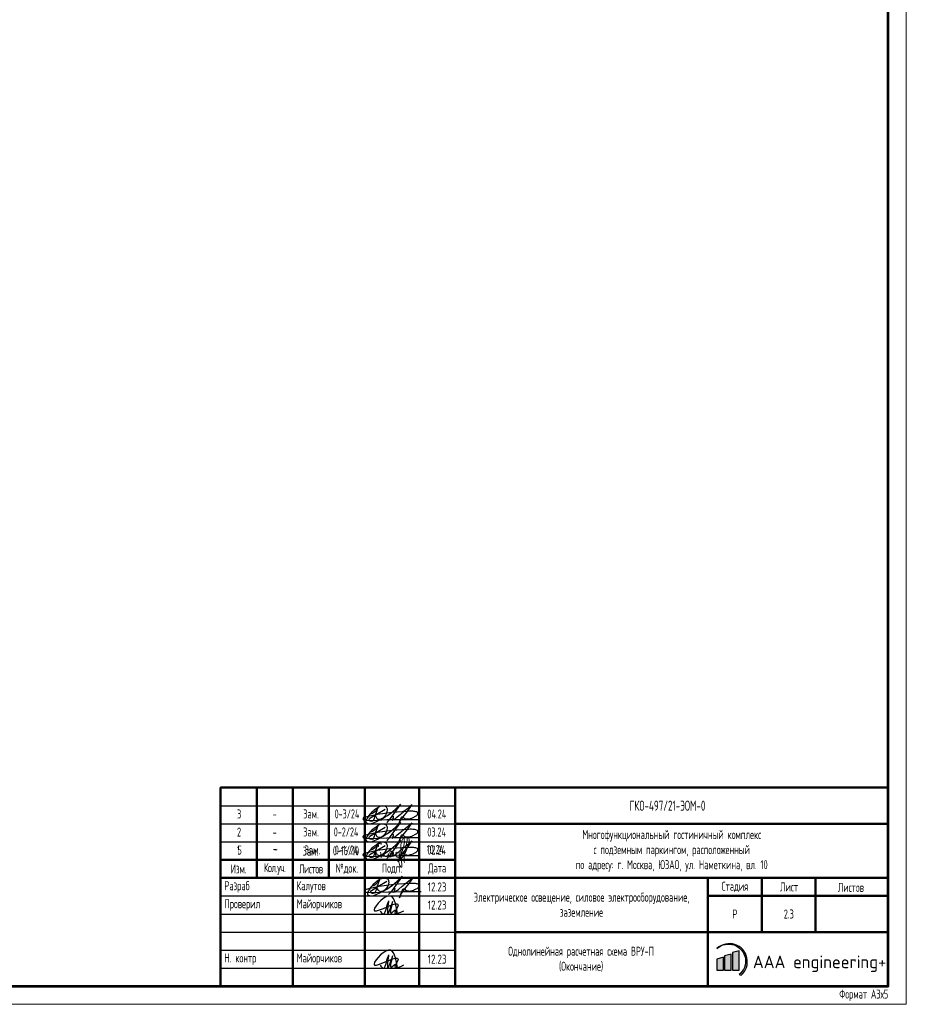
# Model space of a CAD drawing. Header units: millimetres. Extents: x -101899 to 582947, y -77476 to 345289.
# Tile 99 of 100: x 399930 to 424497, y 109348 to 136614. Entities that reach past the tile are written whole.
import ezdxf

# ---------------------------------------------------------------- set-up
doc = ezdxf.new("R2010")
doc.units = ezdxf.units.MM
for name, color, linetype, lineweight in [('_ЭОМ_Текст', 7, 'Continuous', 20), ('текст', 7, 'Continuous', 20), ('ФОРМАТ', 7, 'Continuous', 18)]:
    doc.layers.add(name, color=color, linetype=linetype, lineweight=lineweight)
doc.layers.add('A-____-NOTE-TEXT', color=5, linetype='Continuous', lineweight=5, true_color=0x0000ff)
doc.layers.add('pecat', color=7, linetype='Continuous')
doc.styles.add('$_Electrical_gost', font='cs_gost2304.shx', dxfattribs={"width": 0.8})
doc.styles.add('ЕСКД', font='cs_gost2304.shx', dxfattribs={"oblique": 15, "height": 2.5})
doc.styles.add('ЭН', font='GOST_Common.ttf')

# ---------------------------------------------------------------- blocks, each defined once
blk = doc.blocks.new('А.Майорчиков')
at = {"layer": 'pecat', "color": 0, "linetype": 'ByBlock', "lineweight": -2}
for points in [[(9.15, 0.19), (6.53, 5.2), (2.48, 0.9), (9.34, 2.54), (8.41, 0.28), (10.98, 0.93)], [(4.13, 0.87), (4.88, 0.03), (6.46, 3.37), (6.66, 3.84)], [(7.72, 3.61), (6.35, 0.21), (6.57, 3.01), (6.66, 3.84)], [(7.72, 3.61), (7.56, 0.35), (8.6, 1.07), (9.07, 0.08), (9.15, 0.19)]]:
    blk.add_spline(points, degree=3, dxfattribs=at)
blk = doc.blocks.new('Штамп 3')
at = {"true_color": 0x504d51}
h = blk.add_hatch(color=251, dxfattribs=at)
h.dxf.hatch_style = 1
h.paths.add_polyline_path([(137.54, 10.47, -1.033512), (143.66, 3.22), (144.25, 3.04, 1.014927)])
at = {"true_color": 0x4b2401}
h = blk.add_hatch(color=38, dxfattribs=at)
h.dxf.hatch_style = 1
h.paths.add_polyline_path([(141.51, 8.85), (139.66, 8.38), (139.66, 4.41), (141.51, 4.41)])
at = {"true_color": 0x139b48}
h = blk.add_hatch(color=114, dxfattribs=at)
h.dxf.hatch_style = 1
h.paths.add_polyline_path([(143.68, 9.85), (141.83, 9.38), (141.83, 4.41), (143.68, 4.41)])
at = {"true_color": 0x504d51}
h = blk.add_hatch(color=251, dxfattribs=at)
h.dxf.hatch_style = 1
h.paths.add_polyline_path([(139.35, 8.01), (137.5, 7.53), (137.5, 4.41), (139.35, 4.41)])
at = {"linetype": 'ByBlock', "lineweight": 25}
blk.add_line((135, 0), (135, 0), dxfattribs=at)
at = {"color": 5, "ltscale": 100}
for points in [[(43.28, 27.38, 0.103904), (43.61, 26.69, 0.235071), (44.38, 26.28, 0.161521), (45.57, 26.81, 0.128808), (46.54, 27.99, 0.085182), (46.66, 28.82, 0.175378), (46.38, 29.61, 0.191596), (45.16, 29.94, 0.119018), (43.97, 29.48, 0.027118), (42.7, 28.54, 0.092445), (41.23, 26.84, 0.062634), (40.74, 25.89, 0.335684), (40.97, 25.21, 0.174698), (42.44, 25.15), (44.15, 25.89, 0.034647), (46.69, 27.31), (47.64, 28), (48.92, 29.08), (50.31, 30.49), (47.42, 26.46), (46.54, 25.39), (48.03, 27.11, -0.763325), (48.26, 27.01, -0.065177), (48.21, 26.72), (48.01, 26.02, 0.052351), (49.3, 26.83), (50.32, 27.69, 0.026697), (51.22, 28.47), (52.49, 29.48), (53.41, 30.32), (52.14, 28.45), (50.92, 26.96), (50.06, 25.73), (49.59, 24.51), (50.42, 26.7, -0.553862), (51.03, 26.84, 0.092612), (51.49, 26.49, 0.087518), (52.39, 26.36, 0.069253), (53.77, 26.75), (54.45, 27.11, 0.092964), (55.08, 27.61, 0.484334), (54.76, 28.29, 0.050486), (53.71, 28.47, 0.039715), (52.14, 28.45), (49.26, 28.25), (47.98, 28.16), (43.93, 27.58), (40.97, 26.99), (40.04, 26.73, 0.32462), (39.87, 26.35, 0.275801), (40.35, 26.05), (42.4, 25.92), (46.49, 26.17), (48.37, 26.19), (50.82, 26.22), (52.6, 26.25), (55.53, 26.2)], [(41.88, 27.72, 0.186939), (44.01, 29.4, 0.016559), (42.83, 26.04, -0.458633), (41.69, 25.89, -0.463695), (41.8, 26.56), (43.59, 27.58), (46.05, 29.06)]]:
    blk.add_lwpolyline(points, format="xyb", dxfattribs=at)
at = {"color": 251, "true_color": 0x504d51}
blk.add_lwpolyline([(137.54, 10.47, -1.033512), (143.66, 3.22), (144.25, 3.04, 1.014927), (137.54, 10.47)], format="xyb", dxfattribs=at)
at = {"color": 38, "true_color": 0x4b2401}
blk.add_lwpolyline([(139.66, 4.41), (141.51, 4.41), (141.51, 8.85), (139.66, 8.38)], close=True, dxfattribs=at)
at = {"color": 114, "true_color": 0x139b48}
blk.add_lwpolyline([(141.83, 4.41), (143.68, 4.41), (143.68, 9.85), (141.83, 9.38)], close=True, dxfattribs=at)
at = {"color": 251, "true_color": 0x504d51}
blk.add_lwpolyline([(137.5, 4.41), (139.35, 4.41), (139.35, 8.01), (137.5, 7.53)], close=True, dxfattribs=at)
at = {"layer": 'A-____-NOTE-TEXT'}
for points, knots in [([(48.75, 37.09), (48.7, 37.05), (48.57, 36.95), (48.63, 36.52), (48.59, 36.03), (49.14, 35.51), (49.57, 35.95), (49.51, 36.46), (49.47, 37.89), (49.46, 36.19), (49.63, 35.67), (49.68, 35.38), (49.27, 35.28), (50.23, 36.8), (50.37, 37.75), (50.97, 39.29), (50.92, 41.89), (49.94, 39.75), (50.01, 38.17), (49.88, 35.84), (50.17, 34.09), (50.27, 33.12), (49.99, 32.66), (49.36, 34.06), (49.38, 34.61), (49.34, 35.4), (50.05, 35.34), (50.78, 36.08), (51.39, 37.28), (51.82, 38.53), (52.18, 39.71), (52.33, 40.51), (51.91, 41.77), (51.4, 38.97), (51.25, 37.73), (50.74, 35.55), (50.86, 34.63), (50.91, 34.28)], [0, 0, 0, 0, 0.171393, 0.462094, 1.155737, 1.720369, 2.134476, 2.581555, 3.413728, 4.727463, 4.955197, 5.268252, 5.386123, 5.974734, 8.275816, 9.709852, 11.379458, 12.738559, 14.08585, 16.758326, 19.400492, 19.4584, 19.701898, 20.658885, 22.005926, 22.211787, 22.746414, 23.520346, 25.302356, 26.708962, 27.532365, 28.93512, 29.430518, 30.452004, 33.845551, 35.598043, 36.6598, 36.6598, 36.6598, 36.6598]), ([(44.53, 39.28), (44.49, 39.43), (44.4, 39.78), (44.11, 39.68), (43.84, 39.45), (43.63, 39.23), (43.58, 38.99), (43.67, 38.54), (43.83, 38.88), (43.61, 39.2), (43.45, 39.01), (43.3, 38.55), (43.18, 38.23), (43.08, 37.93), (43.03, 37.52), (42.98, 37.09), (42.91, 36.62), (42.96, 36.22), (43.17, 35.89), (43.48, 35.7), (43.74, 35.95), (43.88, 36.08)], [0, 0, 0, 0, 0.00156145, 0.00237391, 0.00318637, 0.00426225, 0.00533812, 0.00576408, 0.00720477, 0.00786618, 0.00889718, 0.00992817, 0.01103358, 0.01213898, 0.01353242, 0.01492586, 0.01652142, 0.01811698, 0.01894265, 0.01976832, 0.02164005, 0.02164005, 0.02164005, 0.02164005]), ([(44.33, 37.12), (44.34, 36.99), (44.39, 36.61), (44.46, 36.08), (44.5, 35.72), (44.52, 35.51), (44.45, 35.73), (44.39, 36.07), (44.41, 36.29), (44.58, 36.24), (44.82, 36.11), (45.03, 36.08), (45.22, 36.26), (45.35, 36.56), (45.44, 36.91), (45.38, 36.75), (45.33, 36.42), (45.33, 36.24), (45.46, 36.06), (45.66, 35.94), (45.87, 35.9), (46.09, 35.95), (46.27, 36.07), (46.39, 36.24), (46.45, 36.44), (46.49, 36.8), (46.47, 36.56), (46.49, 36.24), (46.53, 36.04), (46.62, 35.87), (46.81, 35.79), (47.06, 35.82), (47.27, 35.92), (47.4, 36.07), (47.48, 36.24), (47.53, 36.42), (47.56, 36.6), (47.58, 36.79), (47.57, 36.99), (47.51, 37.17), (47.4, 37.33), (47.22, 37.47), (47, 37.39), (46.85, 37.11), (46.88, 36.89), (46.89, 36.76)], [0, 0, 0, 0, 0.00129405, 0.00258809, 0.00323512, 0.00420565, 0.00547717, 0.00607914, 0.0066811, 0.00758406, 0.00823518, 0.00880474, 0.0093743, 0.01024675, 0.01089139, 0.01218066, 0.01264098, 0.01336454, 0.01415422, 0.01479727, 0.01544031, 0.01613694, 0.01683356, 0.01735602, 0.01787849, 0.01835135, 0.01966146, 0.0200997, 0.02060927, 0.02137362, 0.02213797, 0.02294275, 0.02354633, 0.0242984, 0.02484929, 0.02540017, 0.02595105, 0.02656826, 0.02718548, 0.0278027, 0.02841992, 0.02901094, 0.02976194, 0.0305756, 0.03182741, 0.03182741, 0.03182741, 0.03182741])]:
    blk.add_open_spline(points, degree=3, knots=knots, dxfattribs=at)
at = {"layer": 'ФОРМАТ', "lineweight": 50}
for p, q in [((10, 55), (10, 30)), ((20, 0), (20, 55)), ((30, 55), (30, 30)), ((40, 0), (40, 55)), ((55, 55), (55, 0)), ((65, 0), (65, 55)), ((65, 45), (185, 45)), ((0, 35), (65, 35)), ((0, 30), (185, 30)), ((135, 30), (135, 0)), ((150, 15), (150, 30)), ((164.88, 30), (164.88, 15)), ((135, 25), (185, 25)), ((65, 15), (185, 15))]:
    blk.add_line(p, q, dxfattribs=at)
at = {"layer": 'ФОРМАТ', "lineweight": 30}
for p, q in [((0, 50), (65, 50)), ((0, 45), (65, 45)), ((0, 40), (65, 40)), ((0, 25), (65, 25)), ((0, 20), (65, 20)), ((0, 15), (65, 15)), ((0, 10), (65, 10)), ((0, 5), (65, 5))]:
    blk.add_line(p, q, dxfattribs=at)
at = {"layer": 'ФОРМАТ', "lineweight": 15}
blk.add_line((150, 30), (135, 30), dxfattribs=at)
at = {"layer": 'ФОРМАТ', "lineweight": 50}
blk.add_lwpolyline([(185, 0), (0, 0), (0, 55), (185, 55)], close=True, dxfattribs=at)
at = {"color": 5, "ltscale": 100, "xscale": 0.96, "yscale": 0.96, "zscale": 0.96}
for p in [(40.23, 20), (40.23, 5)]:
    blk.add_blockref('А.Майорчиков', p, dxfattribs=at)
at = {"insert": (147.49, 8.5), "char_height": 3.5, "attachment_point": 1, "style": 'ЭН'}
blk.add_mtext('AAA engineering+', dxfattribs=at)
at = {"layer": 'текст', "char_height": 2.5, "style": '$_Electrical_gost'}
for s, insert, width, attachment_point in [('{\\H1.125x;ГКО-497/21-ЭОМ-0}', (113.3, 50), 34.3745, 4), ('Многофункциональный гостиничный комплекс\\Pс подземным паркингом, расположенный\\Pпо адресу: г. Москва, ЮЗАО, ул. Наметкина, вл. 10', (125, 37.5), 109.4637, 5), ('Зам.', (22.74, 37.41), 5.9535, 4), ('{\\W0.7;0-16/10}', (31.1, 37.51), 7.9811, 4), ('-', (14.48, 39.38), 2.8011, 1), ('Изм.', (5, 32.5), 10, 5), ('{\\T0.9;Кол.уч.}', (15, 32.5), 10, 5), ('{\\T0.9;Листов}', (25, 32.5), 10, 5), ('№док.', (35, 32.5), 10, 5), ('Подп.', (47.5, 32.5), 15, 5), ('Дата', (60, 32.5), 10, 5), (' Разраб', (0, 27.5), 20, 4), (' Калутов', (20, 27.5), 20, 4), ('{\\W0.9;12.23}', (60, 27.5), 10, 5), ('Стадия', (142.5, 27.5), 15, 5), ('Лист', (157.5, 27.5), 15, 5), ('Листов', (174.63, 27.37), 20, 5), ('Электрическое освещение, силовое электрооборудование,\\Pзаземление', (100, 22.58), 70, 5), (' Проверил', (0, 22.5), 20, 4), (' Майорчиков', (20, 22.5), 20, 4), ('{\\W0.9;12.23}', (60, 22.5), 10, 5), ('Р', (142.5, 20), 15, 5), (' Н. контр', (0, 7.5), 20, 4), ('{\\W0.9;12.23}', (60, 7.5), 10, 5), (' Майорчиков', (20, 7.5), 20, 4)]:
    blk.add_mtext(s, dxfattribs=dict(at, insert=insert, width=width, attachment_point=attachment_point))
at = {"layer": 'текст', "char_height": 2.5, "attachment_point": 1, "style": '$_Electrical_gost'}
for s, width, insert in [('\\pxsm1.5;5', 2.5, (4.66, 38.96)), ('\\pxsm1.5;10.24', 5.8481, (57.1, 39.14))]:
    blk.add_mtext_dynamic_manual_height_columns(s, width=width, gutter_width=1000, heights=[0], dxfattribs=dict(at, insert=insert))
blk = doc.blocks.new('*U158')
at = {"layer": 'ФОРМАТ'}
blk.add_lwpolyline([(1485, 420), (1485, 0), (0, 0), (0, 420)], close=True, dxfattribs=at)
at = {"layer": 'ФОРМАТ', "lineweight": 53}
blk.add_lwpolyline([(20, 415), (20, 5), (1480, 5), (1480, 415)], close=True, dxfattribs=at)
at = {"layer": 'ФОРМАТ', "lineweight": 15, "insert": (1480, 2.5), "char_height": 2.5, "width": 50, "attachment_point": 6, "style": '$_Electrical_gost'}
blk.add_mtext('\\pxi2;Формат А3х5', dxfattribs=at)

msp = doc.modelspace()

# ---------------------------------------------------------------- linework, layer by layer
at = {"color": 5, "ltscale": 100}
for points in [[(409781.1, 114582.4, 0.103904), (409814.3, 114513.6, 0.2350713), (409891.6, 114473.1, 0.1615215), (410010.5, 114525.6, 0.1288083), (410107.1, 114643.3, 0.0851825), (410119.7, 114726.4, 0.1753776), (410091.5, 114805.6, 0.1915956), (409969.7, 114838.8, 0.1190184), (409850.1, 114792.6, 0.0271183), (409723.8, 114699.1, 0.0924447), (409576.4, 114528.6, 0.0626343), (409528, 114433.8, 0.3356843), (409550.9, 114366, 0.1746984), (409697.7, 114359.2), (409868.9, 114433.6, 0.0346471), (410122.6, 114575.4), (410217.8, 114644.8), (410345.3, 114753.2), (410484.8, 114894.1), (410195.5, 114490.3), (410107.2, 114384.1), (410256, 114555.7, -0.7633251), (410279.6, 114545.9, -0.0651771), (410274.3, 114516.4), (410254.5, 114446.6, 0.052351), (410383.6, 114528), (410485.7, 114613.3, 0.0266965), (410575.9, 114692), (410702.6, 114793), (410794.9, 114877), (410668, 114689.7), (410545.1, 114540.2), (410459.8, 114418), (410413, 114295.8), (410496, 114514.4, -0.5538621), (410556.3, 114529.1, 0.0926124), (410602.1, 114494, 0.0875177), (410692.2, 114481.1, 0.0692528), (410831, 114519.2), (410898.8, 114555.2, 0.092964), (410961.7, 114605.2, 0.4843344), (410929.9, 114673.6, 0.0504862), (410824.7, 114691.8, 0.0397149), (410668, 114689.7), (410379.8, 114669.7), (410251.3, 114660.6), (409846.6, 114602.7), (409550.8, 114543.7), (409457.6, 114517.3, 0.3246198), (409440.9, 114479.8, 0.2758008), (409488.2, 114449.2), (409693.1, 114437), (410102.3, 114461.2), (410290.6, 114463.7), (410535.4, 114467), (410713.5, 114469.3), (411006.9, 114464.4)], [(409641.3, 114617, 0.1869387), (409854.3, 114784.6, 0.0165586), (409736.9, 114448.4, -0.4586332), (409622.4, 114433.3, -0.4636946), (409633.7, 114500.7), (409812.3, 114602.4), (410058.8, 114750.2)], [(409781.1, 114082.4, 0.103904), (409814.3, 114013.6, 0.2350713), (409891.6, 113973.1, 0.1615215), (410010.5, 114025.6, 0.1288083), (410107.1, 114143.3, 0.0851825), (410119.7, 114226.4, 0.1753776), (410091.5, 114305.6, 0.1915956), (409969.7, 114338.8, 0.1190184), (409850.1, 114292.6, 0.0271183), (409723.8, 114199.1, 0.0924447), (409576.4, 114028.6, 0.0626343), (409528, 113933.8, 0.3356843), (409550.9, 113866, 0.1746984), (409697.7, 113859.2), (409868.9, 113933.6, 0.0346471), (410122.6, 114075.4), (410217.8, 114144.8), (410345.3, 114253.2), (410484.8, 114394.1), (410195.5, 113990.3), (410107.2, 113884.1), (410256, 114055.7, -0.7633251), (410279.6, 114045.9, -0.0651771), (410274.3, 114016.4), (410254.5, 113946.6, 0.052351), (410383.6, 114028), (410485.7, 114113.3, 0.0266965), (410575.9, 114192), (410702.6, 114293), (410794.9, 114377), (410668, 114189.7), (410545.1, 114040.2), (410459.8, 113918), (410413, 113795.8), (410496, 114014.4, -0.5538621), (410556.3, 114029.1, 0.0926124), (410602.1, 113994, 0.0875177), (410692.2, 113981.1, 0.0692528), (410831, 114019.2), (410898.8, 114055.2, 0.092964), (410961.7, 114105.2, 0.4843344), (410929.9, 114173.6, 0.0504862), (410824.7, 114191.8, 0.0397149), (410668, 114189.7), (410379.8, 114169.7), (410251.3, 114160.6), (409846.6, 114102.7), (409550.8, 114043.7), (409457.6, 114017.3, 0.3246198), (409440.9, 113979.8, 0.2758008), (409488.2, 113949.2), (409693.1, 113937), (410102.3, 113961.2), (410290.6, 113963.7), (410535.4, 113967), (410713.5, 113969.3), (411006.9, 113964.4)], [(409641.3, 114117, 0.1869387), (409854.3, 114284.6, 0.0165586), (409736.9, 113948.4, -0.4586332), (409622.4, 113933.3, -0.4636946), (409633.7, 114000.7), (409812.3, 114102.4), (410058.8, 114250.2)], [(409781.1, 113582.4, 0.103904), (409814.3, 113513.6, 0.2350713), (409891.6, 113473.1, 0.1615215), (410010.5, 113525.6, 0.1288083), (410107.1, 113643.3, 0.0851825), (410119.7, 113726.4, 0.1753776), (410091.5, 113805.6, 0.1915956), (409969.7, 113838.8, 0.1190184), (409850.1, 113792.6, 0.0271183), (409723.8, 113699.1, 0.0924447), (409576.4, 113528.6, 0.0626343), (409528, 113433.8, 0.3356843), (409550.9, 113366, 0.1746984), (409697.7, 113359.2), (409868.9, 113433.6, 0.0346471), (410122.6, 113575.4), (410217.8, 113644.8), (410345.3, 113753.2), (410484.8, 113894.1), (410195.5, 113490.3), (410107.2, 113384.1), (410256, 113555.7, -0.7633251), (410279.6, 113545.9, -0.0651771), (410274.3, 113516.4), (410254.5, 113446.6, 0.052351), (410383.6, 113528), (410485.7, 113613.3, 0.0266965), (410575.9, 113692), (410702.6, 113793), (410794.9, 113877), (410668, 113689.7), (410545.1, 113540.2), (410459.8, 113418), (410413, 113295.8), (410496, 113514.4, -0.5538621), (410556.3, 113529.1, 0.0926124), (410602.1, 113494, 0.0875177), (410692.2, 113481.1, 0.0692528), (410831, 113519.2), (410898.8, 113555.2, 0.092964), (410961.7, 113605.2, 0.4843344), (410929.9, 113673.6, 0.0504862), (410824.7, 113691.8, 0.0397149), (410668, 113689.7), (410379.8, 113669.7), (410251.3, 113660.6), (409846.6, 113602.7), (409550.8, 113543.7), (409457.6, 113517.3, 0.3246198), (409440.9, 113479.8, 0.2758008), (409488.2, 113449.2), (409693.1, 113437), (410102.3, 113461.2), (410290.6, 113463.7), (410535.4, 113467), (410713.5, 113469.3), (411006.9, 113464.4)], [(409641.3, 113617, 0.1869387), (409854.3, 113784.6, 0.0165586), (409736.9, 113448.4, -0.4586332), (409622.4, 113433.3, -0.4636946), (409633.7, 113500.7), (409812.3, 113602.4), (410058.8, 113750.2)]]:
    msp.add_lwpolyline(points, format="xyb", dxfattribs=at)

# ---------------------------------------------------------------- block references
at = {"color": 114, "true_color": 0x139b48, "xscale": 100, "yscale": 100, "zscale": 100}
for name, p in [('*U158', (275997.4, 109347.8)), ('Штамп 3', (405497.4, 109847.8))]:
    msp.add_blockref(name, p, dxfattribs=at)

# ---------------------------------------------------------------- texts
at = {"layer": '_ЭОМ_Текст', "char_height": 250, "attachment_point": 5, "style": '$_Electrical_gost'}
for s, insert, width in [('Зам.', (408042.3, 113621.8), 575.064), ('{\\W0.7;0-1/24}', (408989.3, 113621.8), 914.499), ('-', (407022.3, 113653.8), 575.064)]:
    msp.add_mtext(s, dxfattribs=dict(at, insert=insert, width=width))
at = {"layer": 'текст', "char_height": 250, "attachment_point": 1, "style": '$_Electrical_gost'}
for s, width, heights, insert in [('\\pxsm1.5;3', 250, [0], (405951.8, 114743.5)), ('\\pxsm1.5;04.24', 684.263, [70], (411224.6, 114743.5)), ('\\pxsm1.5;2', 250, [0], (405951.8, 114243.5)), ('\\pxsm1.5;03.24', 684.263, [70], (411224.6, 114243.5)), ('\\pxsm1.5;1', 250, [0], (405951.8, 113743.5)), ('\\pxsm1.5;02.24', 684.263, [70], (411224.6, 113743.5))]:
    msp.add_mtext_dynamic_manual_height_columns(s, width=width, gutter_width=1000, heights=heights, dxfattribs=dict(at, insert=insert))
at = {"layer": 'текст', "char_height": 250}
for s, insert, width, attachment_point, style in [('-', (406939.3, 114740.4), 250, 1, '$_Electrical_gost'), ('Зам.', (407787.2, 114620.8), 455.157, 4, '$_Electrical_gost'), ('{\\W0.7;0-3/24}', (408657.3, 114621.8), 732.11, 4, '$_Electrical_gost'), ('Зам.', (407787.2, 114120.8), 455.157, 4, '$_Electrical_gost'), ('{\\W0.7;0-2/24}', (408633.7, 114121.8), 732.11, 4, '$_Electrical_gost'), ('-', (406939.3, 114240.4), 250, 1, '$_Electrical_gost'), ('2.3', (421241.2, 111847.8), 1487.511, 5, '$_Electrical_gost'), ('{\\Q0;\\W0.8;Однолинейная расчетная схема ВРУ-П\\P(Окончание)}', (415485.9, 110597.8), 6693.487, 5, 'ЕСКД')]:
    msp.add_mtext(s, dxfattribs=dict(at, insert=insert, width=width, attachment_point=attachment_point, style=style))

doc.saveas('drawing.dxf')
